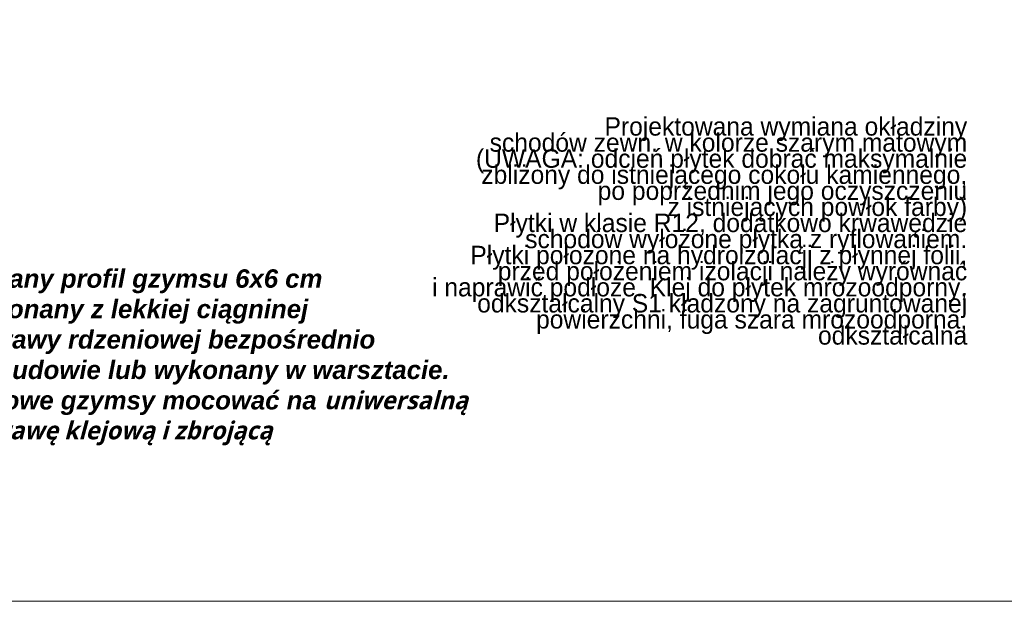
# Model space of a CAD drawing. Extents: x -396299 to -11759, y -15022 to 18278.
# Tile 170 of 205: x -62961 to -53336, y -11422 to -5737. Entities that reach past the tile are written whole.
import ezdxf

# ---------------------------------------------------------------- set-up
doc = ezdxf.new("R2010")
doc.units = 0
doc.header["$MEASUREMENT"] = 0
for name, color, linetype, lineweight in [('Arch opisy_Nr_Pióra__21', 7, 'Continuous', 13), ('Arch opisy_Nr_Pióra__5', 7, 'Continuous', 13), ('ARCH TABELA_Nr_Pióra__21', 7, 'Continuous', 13)]:
    doc.layers.add(name, color=color, linetype=linetype, lineweight=lineweight)
doc.styles.add('GENERATED_STYLE_10', font='arial.ttf')
doc.styles.add('GENERATED_STYLE_3', font='txt')
doc.dimstyles.new('GENERATED_STYLE__11', dxfattribs={"dimtxt": 0.18, "dimasz": 109.44, "dimexe": 0.18, "dimexo": 0.0625, "dimgap": 0.09, "dimtad": 0, "dimtih": 1, "dimtoh": 1, "dimdec": 4, "dimzin": 0, "dimdsep": 46, "dimcen": 0.09, "dimadec": 0, "dimazin": 0, "dimtfac": 1, "dimtdec": 4, "dimtmove": 0, "dimatfit": 3, "dimldrblk": 'ARROWHEAD_11', "dimfxl": 0, "dimtolj": 1, "dimtzin": 0, "dimarcsym": 0})

# ---------------------------------------------------------------- blocks, each defined once
blk = doc.blocks.new('ARROWHEAD_11')
at = {"color": 0, "linetype": 'Continuous', "lineweight": 0}
blk.add_line((0, 0), (-1, 0), dxfattribs=at)
at = {"color": 0, "linetype": 'Continuous', "lineweight": 0, "const_width": 0.25, "flags": 128}
blk.add_lwpolyline([(-0.125, 0, 1), (0.125, 0, 1)], format="xyb", close=True, dxfattribs=at)

msp = doc.modelspace()

# ---------------------------------------------------------------- linework, layer by layer
at = {"layer": 'ARCH TABELA_Nr_Pióra__21', "linetype": 'Continuous'}
msp.add_line((-11758.7, -11421.6), (-86758.7, -11421.6), dxfattribs=at)

# ---------------------------------------------------------------- texts
at = {"layer": 'Arch opisy_Nr_Pióra__21', "linetype": 'Continuous', "insert": (-53699, -7802.5), "char_height": 180, "width": 5395.77, "attachment_point": 6, "line_spacing_factor": 0.523712, "style": 'GENERATED_STYLE_3'}
msp.add_mtext('{Projektowana wymiana okładziny \\Pschodów zewn. w kolorze szarym matowym \\P(UWAGA: odcień płytek dobrać maksymalnie \\Pzbliżony do istniejącego cokołu kamiennego, \\Ppo poprzednim jego oczyszczeniu \\Pz istniejących powłok farby)  \\PPłytki w klasie R12, dodatkowo krwawędzie \\Pschodów wyłożone płytką z ryflowaniem.\\PPłytki położone na hydroizolacji z płynnej folii, \\Pprzed położeniem izolacji należy wyrównać \\Pi naprawić podłoże. Klej do płytek mrozoodporny, \\Podkształcalny S1 kładzony na zagruntowanej \\Ppowierzchni, fuga szara mrozoodporna, odkształcalna }', dxfattribs=at)
at = {"layer": 'Arch opisy_Nr_Pióra__5', "linetype": 'Continuous', "insert": (-63551.1, -8176.8), "char_height": 180, "width": 5394.216, "attachment_point": 1, "line_spacing_factor": 0.991123, "style": 'GENERATED_STYLE_10'}
msp.add_mtext('\\A1;{\\fArial|b1|i1|c0|p38;Dodany profil gzymsu 6x6 cm\\Pwykonany z lekkiej ciągninej\\Pzaprawy rdzeniowej bezpośrednio\\Pna budowie lub wykonany w warsztacie.\\PGotowe gzymsy mocować na \\fSegoe UI|b1|i1|c0|p34;\\H0.971429x;uniwersalną zaprawę klejową i zbrojącą\\fArial|b1|i1|c0|p38;\\H1.143791x; }', dxfattribs=at)

# ---------------------------------------------------------------- leaders
at = {"layer": 'Arch opisy_Nr_Pióra__21', "linetype": 'Continuous', "annotation_type": 0, "has_hookline": 1, "hookline_direction": 1, "text_width": 4971.4}
msp.add_leader([(-52526, -3741.8), (-52526, -7776.8), (-53202.7, -7776.8)], dimstyle='GENERATED_STYLE__11', dxfattribs=at)

doc.saveas('drawing.dxf')
